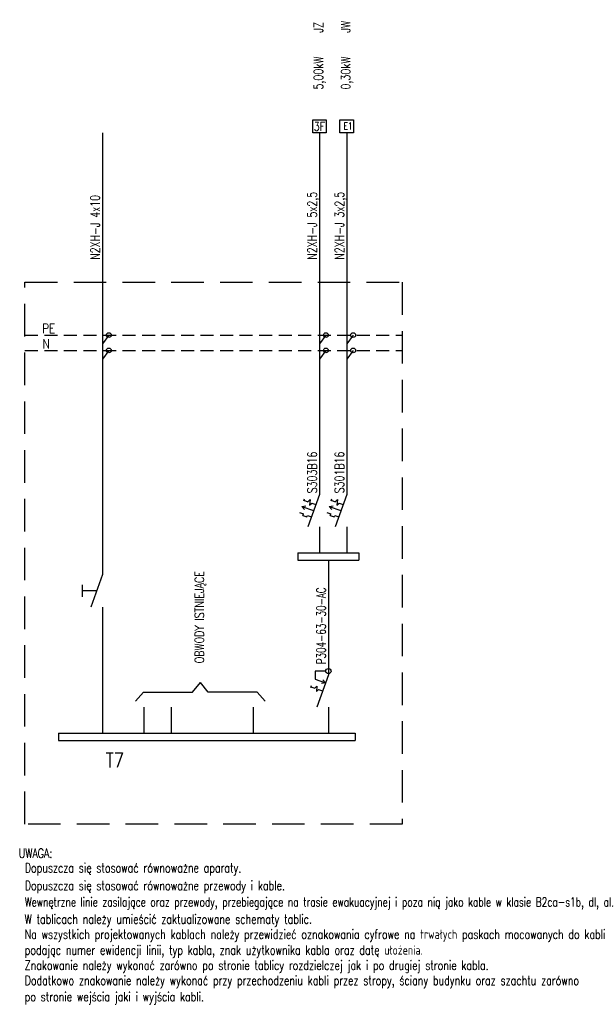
# Model space of a CAD drawing. Header units: millimetres. Extents: x 90978 to 249627, y -61724 to -25992.
# Tile 20 of 21: x 123210 to 124336, y -28521 to -26599. Entities that reach past the tile are written whole.
import ezdxf
from ezdxf.enums import TextEntityAlignment as Align

# ---------------------------------------------------------------- set-up
doc = ezdxf.new("R2010")
doc.units = ezdxf.units.MM
doc.linetypes.add('DASHED', pattern=[19.05, 12.7, -6.35])
for name, color, linetype in [('E2', 2, 'Continuous'), ('E_0', 4, 'Continuous'), ('E_LINIA', 4, 'Continuous'), ('E_OBRYS', 1, 'DASHED'), ('E_ODN', 1, 'Continuous'), ('E_OPIS', 2, 'Continuous'), ('E_OSP', 2, 'Continuous')]:
    doc.layers.add(name, color=color, linetype=linetype)
doc.styles.add('ELE1', font='romans.shx', dxfattribs={"width": 0.8, "height": 18})
doc.styles.add('ROMANS', font='romans.shx', dxfattribs={"width": 0.7})

# ---------------------------------------------------------------- blocks, each defined once
blk = doc.blocks.new('E_PUSZKA')
at = {"layer": 'E_LINIA', "color": 3}
blk.add_circle((0, 0), 3.87, dxfattribs=at)
blk = doc.blocks.new('A$C26AA170D')
at = {"layer": 'E_OSP'}
for p, q in [((6.2, 38.8), (-14.3, 38.8)), ((-14.3, 38.8), (-14.3, 23.3)), ((-14.3, 23.3), (5.8, 16)), ((5.8, 16), (0.4, 22)), ((-22.5, 10.3), (-23.9, 6.4)), ((-23.2, 8.3), (-15.3, 5.5)), ((-7.8, 2.8), (0, 0)), ((5.8, 16), (-2.2, 14.9))]:
    blk.add_line(p, q, dxfattribs=at)
blk.add_lwpolyline([(-15.3, 5.5), (-11, 9.6), (-12.2, -1.3), (-7.8, 2.8)], dxfattribs=at)
blk.add_circle((11.3, 38.8), 5.16, dxfattribs=at)
blk = doc.blocks.new('*U11')
at = {"layer": 'E_OSP'}
for p, q in [((-18.2, 22.3), (-19.6, 18.4)), ((-18.9, 20.3), (-11, 17.5)), ((-23.2, 8.3), (0, 0)), ((-23.1, 8.3), (-15.1, 9.4)), ((-23.1, 8.3), (-17.6, 2.3)), ((-3.5, 14.8), (4.3, 12)), ((-27.5, -3.6), (-19.8, -6.4)), ((-20.8, -9.2), (-19.8, -6.4)), ((-20.8, -9.2), (-13, -12)), ((-13, -12), (-12, -9.2)), ((-12, -9.2), (-4.3, -12))]:
    blk.add_line(p, q, dxfattribs=at)
blk.add_lwpolyline([(-11, 17.5), (-6.7, 21.6), (-7.9, 10.7), (-3.5, 14.8)], dxfattribs=at)
blk = doc.blocks.new('E1')
at = {"layer": 'E_OSP', "linetype": 'Continuous'}
blk.add_lwpolyline([(0, 25.4), (26.3, 25.4), (26.3, 0), (0, 0)], close=True, dxfattribs=at)
at = {"layer": 'E_OSP', "linetype": 'Continuous', "style": 'ELE1', "width": 0.8}
blk.add_text('E1', height=13.5, dxfattribs=at).set_placement((6.7, 6.5))
blk = doc.blocks.new('E3')
at = {"layer": 'E2', "linetype": 'Continuous'}
blk.add_lwpolyline([(0, 25.4), (26.3, 25.4), (26.3, 0), (0, 0)], close=True, dxfattribs=at)
at = {"layer": 'E2', "linetype": 'Continuous', "style": 'ELE1', "width": 0.8}
blk.add_text('3F', height=16.87, dxfattribs=at).set_placement((13.1, 12.7), align=Align.MIDDLE_CENTER)

msp = doc.modelspace()

# ---------------------------------------------------------------- linework, layer by layer
at = {"layer": 'E_0', "color": 1}
for p, q in [((123371.828, -26819.703), (123371.828, -27111.339)), ((123371.828, -27111.339), (123371.828, -27682.229)), ((123384.383, -27214.532), (123371.828, -27231.261)), ((123384.383, -27244.456), (123371.828, -27261.184)), ((123371.828, -27682.229), (123349.129, -27745.41)), ((123333.154, -27725.611), (123333.154, -27702.028)), ((123360.479, -27713.82), (123333.154, -27713.82)), ((123371.828, -27745.41), (123371.828, -27991.463)), ((123547.615, -27911.624), (123562.943, -27892.615)), ((123578.271, -27911.624), (123562.943, -27892.615)), ((123436.128, -27929.367), (123451.87, -27911.624)), ((123451.87, -27911.624), (123547.615, -27911.624)), ((123674.016, -27911.624), (123578.271, -27911.624)), ((123689.758, -27929.367), (123674.016, -27911.624)), ((123452.863, -27941.206), (123452.863, -27991.463)), ((123506.088, -27941.206), (123506.088, -27991.463)), ((123665.762, -27941.206), (123665.762, -27991.463))]:
    msp.add_line(p, q, dxfattribs=at)
at = {"layer": 'E_LINIA'}
for p, q in [((123795.363, -26819.703), (123795.363, -27525.679)), ((123848.588, -26819.703), (123848.588, -27525.679)), ((123807.919, -27214.532), (123795.363, -27231.261)), ((123861.143, -27214.532), (123848.588, -27231.261)), ((123807.919, -27244.456), (123795.363, -27261.184)), ((123861.143, -27244.456), (123848.588, -27261.184)), ((123795.363, -27525.679), (123772.665, -27588.859)), ((123848.588, -27525.679), (123825.889, -27588.859)), ((123795.363, -27588.859), (123795.363, -27639.344)), ((123848.588, -27588.859), (123848.588, -27639.344)), ((123812.905, -27654.064), (123812.905, -27877.797)), ((123812.905, -27877.797), (123790.207, -27940.978)), ((123812.905, -27940.978), (123812.905, -27991.463))]:
    msp.add_line(p, q, dxfattribs=at)
at = {"layer": 'E_LINIA', "color": 2, "linetype": 'DASHED', "ltscale": 2}
for p, q in [((123220.566, -27214.532), (123956.976, -27214.532)), ((123220.566, -27244.456), (123956.976, -27244.456))]:
    msp.add_line(p, q, dxfattribs=at)
at = {"layer": 'E_OBRYS', "ltscale": 5}
msp.add_lwpolyline([(123220.566, -27111.339), (123956.976, -27111.339), (123956.976, -28169.455), (123220.566, -28169.455)], close=True, dxfattribs=at)
at = {"layer": 'E_OSP'}
for p, q in [((123753.467, -27639.344), (123872.344, -27639.344)), ((123753.467, -27639.344), (123753.467, -27654.064)), ((123872.344, -27639.344), (123872.344, -27654.064)), ((123753.467, -27654.064), (123872.344, -27654.064)), ((123286.196, -27991.463), (123865.272, -27991.463)), ((123286.196, -27991.463), (123286.196, -28006.182)), ((123865.272, -27991.463), (123865.272, -28006.182)), ((123286.196, -28006.182), (123865.272, -28006.182))]:
    msp.add_line(p, q, dxfattribs=at)

# ---------------------------------------------------------------- block references
at = {"layer": 'E_0', "ltscale": 3}
for name, p in [('E3', (123782.229, -26819.703)), ('E1', (123835.453, -26819.703))]:
    msp.add_blockref(name, p, dxfattribs=at)
at = {"layer": 'E_LINIA', "xscale": 1.200000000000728, "yscale": 1.200000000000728, "zscale": 1.200000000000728}
for p in [(123384.383, -27214.532), (123807.919, -27214.532), (123861.143, -27214.532), (123384.383, -27244.456), (123807.919, -27244.456), (123861.143, -27244.456)]:
    msp.add_blockref('E_PUSZKA', p, dxfattribs=at)
at = {"layer": 'E_ODN'}
for name, p in [('*U11', (123784.014, -27557.269)), ('*U11', (123837.239, -27557.269)), ('A$C26AA170D', (123801.556, -27909.388))]:
    msp.add_blockref(name, p, dxfattribs=at)

# ---------------------------------------------------------------- texts
at = {"layer": 'E_OPIS', "style": 'ROMANS'}
for s, width, p in [('JZ', 0.75, (123802.396, -26624.165)), ('JW', 0.75, (123855.621, -26624.165)), ('5,00kW', 0.75, (123802.396, -26734.908)), ('0,30kW', 0.75, (123855.621, -26734.908)), ('N2XH-J 4x10', 0.75, (123366.646, -27067.55)), ('N2XH-J 5x2,5', 0.75, (123790.181, -27067.322)), ('N2XH-J 3x2,5', 0.75, (123843.406, -27067.322)), ('S303B16', 0.75, (123790.181, -27523.489)), ('S301B16', 0.75, (123843.406, -27523.489)), ('OBWODY ISTNIEJĄCE', 0.75, (123570.085, -27855.318)), ('P304-63-30-AC', 0.7, (123807.723, -27857.304))]:
    msp.add_text(s, height=18, rotation=90, dxfattribs=dict(at, width=width)).set_placement(p)
at = {"layer": 'E_OPIS', "style": 'ELE1', "width": 0.8}
for s, p in [('PE', (123254.727, -27210.451)), ('N', (123255.33, -27240.374))]:
    msp.add_text(s, height=18, dxfattribs=at).set_placement(p)
at = {"layer": 'E_OPIS', "color": 4, "style": 'ROMANS', "width": 0.8}
msp.add_text('T7', height=28.8, dxfattribs=at).set_placement((123378.212, -28059.08))
at = {"layer": 'E_OPIS', "style": 'ROMANS', "width": 0.75}
for s, p in [('UWAGA:', (123208.641, -28226.253)), ('Dopuszcza się stosować równoważne aparaty.', (123220.491, -28254.699)), ('Dopuszcza się stosować równoważne przewody i kable.', (123220.491, -28289.282)), ('Wewnętrzne linie zasilające oraz przewody, przebiegające na trasie ewakuacyjnej i poza nią jako kable w klasie B2ca-s1b, dl, al.', (123220.491, -28321.328)), ('W tablicach należy umieścić zaktualizowane schematy tablic.', (123220.128, -28354.831)), ('Na wszystkich projektowanych kablach należy przewidzieć oznakowania cyfrowe na trwałych paskach mocowanych do kabli', (123220.128, -28384.348)), ('podając numer ewidencji linii, typ kabla, znak użytkownika kabla oraz datę ułożenia. ', (123220.128, -28415.322)), ('Znakowanie należy wykonać zarówno po stronie tablicy rozdzielczej jak i po drugiej stronie kabla.', (123220.128, -28444.961)), ('Dodatkowo znakowanie należy wykonać przy przechodzeniu kabli przez stropy, ściany budynku oraz szachtu zarówno', (123220.128, -28474.577)), ('po stronie wejścia jaki i wyjścia kabli.', (123220.128, -28506.241))]:
    msp.add_text(s, height=18, dxfattribs=at).set_placement(p, align=Align.MIDDLE_LEFT)

doc.saveas('drawing.dxf')
